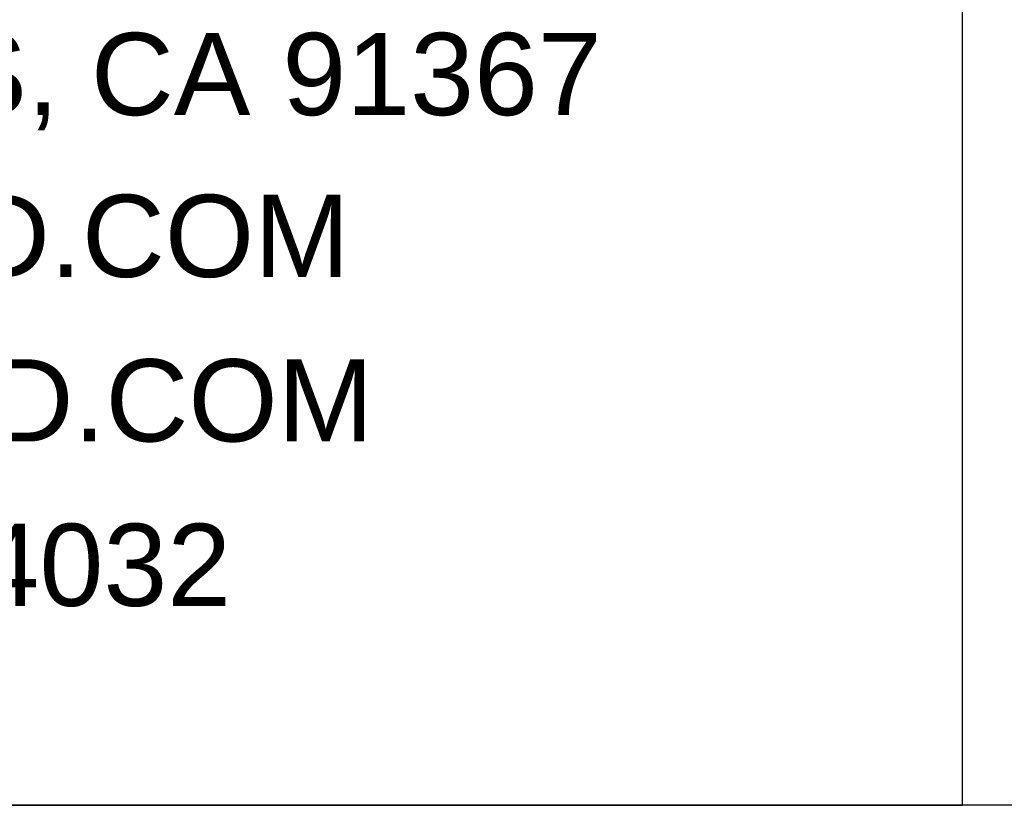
# Model space of a CAD drawing. Header units: inches. Extents: x -2078 to 109126, y -964 to 6385.
# Tile 44 of 256: x -813 to -741, y 1525 to 1582. Entities that reach past the tile are written whole.
import ezdxf

# ---------------------------------------------------------------- set-up
doc = ezdxf.new("R2010")
doc.units = ezdxf.units.IN
doc.header["$MEASUREMENT"] = 0
doc.set_wipeout_variables(frame=1)
doc.styles.add('Arial_4', font='arial.ttf', dxfattribs={"height": 3})

# ---------------------------------------------------------------- blocks, each defined once
blk = doc.blocks.new('JC-TB-INFO')
blk.add_wipeout([(168, 180), (168, 0), (0, 0), (0, 180)])
at = {"color": 152, "linetype": 'ByBlock', "true_color": 0x1f54db}
for points in [[(69.027, 127.525, 0.000007), (69.027, 119.885, 0.000009), (69.029, 113.058, 0.000006), (69.03, 107.303, 0.000124)], [(119.05, 132.087, -0.000016), (114.129, 129.245, -0.000035), (108.367, 125.918, -0.000024), (101.799, 122.126, -0.000007), (95.182, 118.307, -0.000009), (89.269, 114.894, -0.000006), (84.284, 112.017, -0.000124)]]:
    blk.add_lwpolyline(points, format="xyb", dxfattribs=at)
at = {"char_height": 6, "attachment_point": 1, "style": 'Arial_4', "bg_fill": 2}
for s, insert, width in [('WOODLAND HILLS, CA 91367', (24.778, 56.356), 141.804), ('WWW.JAYCAD.COM', (42.305, 44.545), 99.384), ('INFO@JAYCAD.COM', (41.555, 32.545), 101.0505), ('(818)-308-4032', (56.875, 20.545), 69.387)]:
    blk.add_mtext(s, dxfattribs=dict(at, insert=insert, width=width))
blk.add_lwpolyline([(168, 180), (0, 180), (0, 0), (168, 0)], close=True)

msp = doc.modelspace()

# ---------------------------------------------------------------- block references
msp.add_blockref('JC-TB-INFO', (-912, 1524.621))

# ---------------------------------------------------------------- next in the draw order: linework, layer by layer
msp.add_lwpolyline([(-120, 1524.621), (-1080, 1524.621)])

doc.saveas('drawing.dxf')
